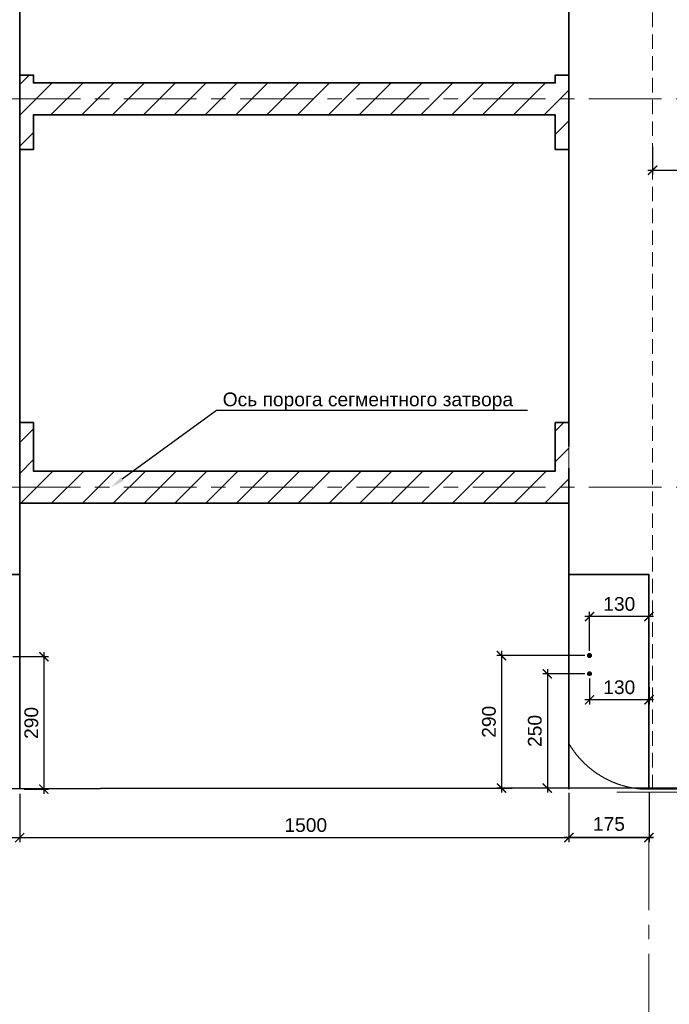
# Model space of a CAD drawing. Header units: millimetres. Extents: x 442308 to 722034, y 240588 to 370364.
# Tile 7 of 27: x 519672 to 533865, y 311017 to 332552. Entities that reach past the tile are written whole.
import ezdxf
from ezdxf import colors
from ezdxf.entities.mleader import LeaderData, LeaderLine
from ezdxf.math import Vec2, Vec3

# ---------------------------------------------------------------- set-up
doc = ezdxf.new("R2010")
doc.units = ezdxf.units.MM
doc.header["$LTSCALE"] = 10
for name, pattern in [('HIDDEN', [9.525, 6.35, -3.175]), ('PHANTOM', [63.5, 31.75, -6.35, 6.35, -6.35, 6.35, -6.35]), ('осевая', [50.8, 31.75, -6.35, 6.35, -6.35])]:
    doc.linetypes.add(name, pattern=pattern)
for name, color, linetype, lineweight in [('Dim', 7, 'Continuous', 25), ('Бетон', 7, 'Continuous', 35), ('бетон_25', 2, 'Continuous', 25), ('ГТО-2_Размеры', 7, 'Continuous', 15), ('Отдел_Выноски(стрелка)', 7, 'Continuous', 15)]:
    doc.layers.add(name, color=color, linetype=linetype, lineweight=lineweight)
doc.layers.add('ГП_Штриховки', color=7, linetype='Continuous')
doc.layers.add('Оси', color=1, linetype='осевая')
doc.styles.add('arial', font='arial.ttf')
doc.styles.add('Рогун1', font='arial.ttf')
doc.dimstyles.new('100 мм', dxfattribs={"dimscale": 100, "dimtxt": 3.5, "dimasz": 2, "dimexe": 1, "dimexo": 1, "dimgap": 1.2, "dimtad": 1, "dimdec": 0, "dimlfac": 0.1, "dimrnd": 0.0001, "dimtxsty": 'Рогун1', "dimblk": 'ARCHTICK', "dimcen": 2.5, "dimdle": 1, "dimaunit": 1, "dimadec": 1, "dimazin": 0, "dimtfac": 1, "dimtdec": 0, "dimtmove": 1, "dimatfit": 3, "dimldrblk": 'ARCHTICK', "dimfxl": 1, "dimtfill": 1, "dimarcsym": 0})

# ---------------------------------------------------------------- blocks, each defined once
blk = doc.blocks.new('_ArchTick')
at = {"color": 0, "linetype": 'ByBlock', "const_width": 0.15}
blk.add_lwpolyline([(-0.5, -0.5), (0.5, 0.5)], dxfattribs=at)
blk = doc.blocks.new('*D158')
at = {"layer": 'Defpoints', "color": 0, "transparency": 16777216}
for p in [(518422, 315721), (533422, 315721), (533422, 314663)]:
    blk.add_point(p, dxfattribs=at)
at = {"layer": 'ГТО-2_Размеры', "color": 0, "lineweight": -2, "transparency": 16777216}
for p, q in [((518422, 315621), (518422, 314563)), ((533422, 315621), (533422, 314563)), ((518322, 314663), (533522, 314663))]:
    blk.add_line(p, q, dxfattribs=at)
at = {"layer": 'ГТО-2_Размеры', "color": 0, "lineweight": -2, "transparency": 16777216, "xscale": 200, "yscale": 200, "zscale": 200, "rotation": 180}
blk.add_blockref('_ArchTick', (518422, 314663), dxfattribs=at)
at = {"layer": 'ГТО-2_Размеры', "color": 0, "lineweight": -2, "transparency": 16777216, "xscale": 200, "yscale": 200, "zscale": 200}
blk.add_blockref('_ArchTick', (533422, 314663), dxfattribs=at)
at = {"layer": 'ГТО-2_Размеры', "color": 0, "transparency": 16777216, "insert": (525922, 314936), "char_height": 300, "attachment_point": 5, "style": 'Рогун1'}
blk.add_mtext('1500', dxfattribs=at)
blk = doc.blocks.new('*D160')
at = {"layer": 'Defpoints', "color": 0, "transparency": 16777216}
for p in [(518422, 315721), (519672, 315721), (519672, 314663)]:
    blk.add_point(p, dxfattribs=at)
at = {"layer": 'ГТО-2_Размеры', "color": 0, "lineweight": -2, "transparency": 16777216}
for p, q in [((518422, 315621), (518422, 314563)), ((519672, 315621), (519672, 314563)), ((518322, 314663), (519772, 314663))]:
    blk.add_line(p, q, dxfattribs=at)
at = {"layer": 'ГТО-2_Размеры', "color": 0, "lineweight": -2, "transparency": 16777216, "xscale": 200, "yscale": 200, "zscale": 200, "rotation": 180}
blk.add_blockref('_ArchTick', (518422, 314663), dxfattribs=at)
at = {"layer": 'ГТО-2_Размеры', "color": 0, "lineweight": -2, "transparency": 16777216, "xscale": 200, "yscale": 200, "zscale": 200}
blk.add_blockref('_ArchTick', (519672, 314663), dxfattribs=at)
at = {"layer": 'ГТО-2_Размеры', "color": 0, "transparency": 16777216, "insert": (519047, 314936), "char_height": 300, "attachment_point": 5, "style": 'Рогун1'}
blk.add_mtext('125', dxfattribs=at)
blk = doc.blocks.new('*D162')
at = {"layer": 'Defpoints', "color": 0, "transparency": 16777216}
for p in [(531672, 315744), (533422, 315744), (531672, 314663)]:
    blk.add_point(p, dxfattribs=at)
at = {"layer": 'ГТО-2_Размеры', "color": 0, "lineweight": -2, "transparency": 16777216}
for p, q in [((531672, 315644), (531672, 314563)), ((533422, 315644), (533422, 314563)), ((533522, 314663), (531572, 314663))]:
    blk.add_line(p, q, dxfattribs=at)
at = {"layer": 'ГТО-2_Размеры', "color": 0, "lineweight": -2, "transparency": 16777216, "xscale": 200, "yscale": 200, "zscale": 200, "rotation": 180}
blk.add_blockref('_ArchTick', (531672, 314663), dxfattribs=at)
at = {"layer": 'ГТО-2_Размеры', "color": 0, "lineweight": -2, "transparency": 16777216, "xscale": 200, "yscale": 200, "zscale": 200}
blk.add_blockref('_ArchTick', (533422, 314663), dxfattribs=at)
at = {"layer": 'ГТО-2_Размеры', "color": 0, "transparency": 16777216, "insert": (532547, 314960), "char_height": 300, "attachment_point": 5, "style": 'Рогун1'}
blk.add_mtext('175', dxfattribs=at)
blk = doc.blocks.new('*D268')
at = {"layer": 'Defpoints', "color": 0, "transparency": 16777216}
for p in [(533498, 329872), (534536, 329872), (534536, 329258)]:
    blk.add_point(p, dxfattribs=at)
at = {"layer": 'ГТО-2_Размеры', "color": 0, "lineweight": -2, "transparency": 16777216}
for p, q in [((533498, 329772), (533498, 329158)), ((534536, 329772), (534536, 329158)), ((533398, 329258), (534636, 329258)), ((535682, 329258), (534536, 329258))]:
    blk.add_line(p, q, dxfattribs=at)
at = {"layer": 'ГТО-2_Размеры', "color": 0, "lineweight": -2, "transparency": 16777216, "xscale": 200, "yscale": 200, "zscale": 200, "rotation": 180}
blk.add_blockref('_ArchTick', (533498, 329258), dxfattribs=at)
at = {"layer": 'ГТО-2_Размеры', "color": 0, "lineweight": -2, "transparency": 16777216, "xscale": 200, "yscale": 200, "zscale": 200}
blk.add_blockref('_ArchTick', (534536, 329258), dxfattribs=at)
at = {"layer": 'ГТО-2_Размеры', "color": 0, "transparency": 16777216, "insert": (535245, 329531), "char_height": 300, "attachment_point": 5, "style": 'Рогун1', "bg_fill": 3, "box_fill_scale": 1.1, "bg_fill_color": 256, "bg_fill_true_color": 13158600, "bg_fill_transparency": 0}
blk.add_mtext('100', dxfattribs=at)
blk = doc.blocks.new('*D342')
at = {"layer": 'Defpoints', "color": 0, "transparency": 16777216}
for p in [(519422, 318621), (519672, 315721), (520200, 315721)]:
    blk.add_point(p, dxfattribs=at)
at = {"layer": 'ГТО-2_Размеры', "color": 0, "lineweight": -2, "transparency": 16777216}
for p, q in [((520200, 318721), (520200, 315621)), ((519522, 318621), (520300, 318621)), ((519772, 315721), (520300, 315721))]:
    blk.add_line(p, q, dxfattribs=at)
at = {"layer": 'ГТО-2_Размеры', "color": 0, "lineweight": -2, "transparency": 16777216, "xscale": 200, "yscale": 200, "zscale": 200}
for p, rotation in [((520200, 318621), 90), ((520200, 315721), 270)]:
    blk.add_blockref('_ArchTick', p, dxfattribs=dict(at, rotation=rotation))
at = {"layer": 'ГТО-2_Размеры', "color": 0, "transparency": 16777216, "insert": (519926, 317171), "char_height": 300, "attachment_point": 5, "rotation": 90, "style": 'Рогун1'}
blk.add_mtext('290', dxfattribs=at)
blk = doc.blocks.new('*D345')
at = {"layer": 'Defpoints', "color": 0, "transparency": 16777216}
for p in [(532122, 319498), (533422, 319146), (532122, 318646)]:
    blk.add_point(p, dxfattribs=at)
at = {"layer": 'ГТО-2_Размеры', "color": 0, "lineweight": -2, "transparency": 16777216}
for p, q in [((532122, 318746), (532122, 319598)), ((533422, 319246), (533422, 319598)), ((533522, 319498), (532022, 319498))]:
    blk.add_line(p, q, dxfattribs=at)
at = {"layer": 'ГТО-2_Размеры', "color": 0, "lineweight": -2, "transparency": 16777216, "xscale": 200, "yscale": 200, "zscale": 200, "rotation": 180}
blk.add_blockref('_ArchTick', (532122, 319498), dxfattribs=at)
at = {"layer": 'ГТО-2_Размеры', "color": 0, "lineweight": -2, "transparency": 16777216, "xscale": 200, "yscale": 200, "zscale": 200}
blk.add_blockref('_ArchTick', (533422, 319498), dxfattribs=at)
at = {"layer": 'ГТО-2_Размеры', "color": 0, "transparency": 16777216, "insert": (532772, 319772), "char_height": 300, "attachment_point": 5, "style": 'Рогун1'}
blk.add_mtext('130', dxfattribs=at)
blk = doc.blocks.new('*D346')
at = {"layer": 'Defpoints', "color": 0, "transparency": 16777216}
for p in [(532122, 318246), (533422, 318056), (532122, 317677)]:
    blk.add_point(p, dxfattribs=at)
at = {"layer": 'ГТО-2_Размеры', "color": 0, "lineweight": -2, "transparency": 16777216}
for p, q in [((532122, 318146), (532122, 317577)), ((533422, 317956), (533422, 317577)), ((533522, 317677), (532022, 317677))]:
    blk.add_line(p, q, dxfattribs=at)
at = {"layer": 'ГТО-2_Размеры', "color": 0, "lineweight": -2, "transparency": 16777216, "xscale": 200, "yscale": 200, "zscale": 200, "rotation": 180}
blk.add_blockref('_ArchTick', (532122, 317677), dxfattribs=at)
at = {"layer": 'ГТО-2_Размеры', "color": 0, "lineweight": -2, "transparency": 16777216, "xscale": 200, "yscale": 200, "zscale": 200}
blk.add_blockref('_ArchTick', (533422, 317677), dxfattribs=at)
at = {"layer": 'ГТО-2_Размеры', "color": 0, "transparency": 16777216, "insert": (532772, 317950), "char_height": 300, "attachment_point": 5, "style": 'Рогун1'}
blk.add_mtext('130', dxfattribs=at)
blk = doc.blocks.new('*D347')
at = {"layer": 'Defpoints', "color": 0, "transparency": 16777216}
for p in [(532122, 318246), (531201, 315746), (531613, 315746)]:
    blk.add_point(p, dxfattribs=at)
at = {"layer": 'ГТО-2_Размеры', "color": 0, "lineweight": -2, "transparency": 16777216}
for p, q in [((531201, 318346), (531201, 315646)), ((532022, 318246), (531101, 318246)), ((531513, 315746), (531101, 315746))]:
    blk.add_line(p, q, dxfattribs=at)
at = {"layer": 'ГТО-2_Размеры', "color": 0, "lineweight": -2, "transparency": 16777216, "xscale": 200, "yscale": 200, "zscale": 200}
for p, rotation in [((531201, 318246), 90), ((531201, 315746), 270)]:
    blk.add_blockref('_ArchTick', p, dxfattribs=dict(at, rotation=rotation))
at = {"layer": 'ГТО-2_Размеры', "color": 0, "transparency": 16777216, "insert": (530928, 316996), "char_height": 300, "attachment_point": 5, "rotation": 90, "style": 'Рогун1'}
blk.add_mtext('250', dxfattribs=at)
blk = doc.blocks.new('*D348')
at = {"layer": 'Defpoints', "color": 0, "transparency": 16777216}
for p in [(532122, 318646), (530198, 315746), (530655, 315746)]:
    blk.add_point(p, dxfattribs=at)
at = {"layer": 'ГТО-2_Размеры', "color": 0, "lineweight": -2, "transparency": 16777216}
for p, q in [((530198, 318746), (530198, 315646)), ((532022, 318646), (530098, 318646)), ((530555, 315746), (530098, 315746))]:
    blk.add_line(p, q, dxfattribs=at)
at = {"layer": 'ГТО-2_Размеры', "color": 0, "lineweight": -2, "transparency": 16777216, "xscale": 200, "yscale": 200, "zscale": 200}
for p, rotation in [((530198, 318646), 90), ((530198, 315746), 270)]:
    blk.add_blockref('_ArchTick', p, dxfattribs=dict(at, rotation=rotation))
at = {"layer": 'ГТО-2_Размеры', "color": 0, "transparency": 16777216, "insert": (529925, 317196), "char_height": 300, "attachment_point": 5, "rotation": 90, "style": 'Рогун1'}
blk.add_mtext('290', dxfattribs=at)

msp = doc.modelspace()

# ---------------------------------------------------------------- hatches: boundary and pattern name
at = {"lineweight": 15}
h = msp.add_hatch(dxfattribs=at)
h.set_pattern_fill('ANSI31', color=256, scale=150)
h.set_pattern_definition([(45, (151787.35, -169433), (-336.7596, 336.7596), [])])
h.paths.add_polyline_path([(531671.5450512, 329710.5425882), (531371.5450512, 329710.5425882), (531371.5450512, 330470.5425882), (519971.5450511, 330470.5425882), (519971.5450511, 329710.5425882), (519671.5450511, 329710.5425882), (519671.5450511, 331340.5425882), (519971.5450511, 331340.5425882), (519971.5450511, 331170.5425882), (531371.5450512, 331170.5425882), (531371.5450512, 331340.5425882), (531671.5450512, 331340.5425882)])
at = {"lineweight": 15, "ltscale": 100}
h = msp.add_hatch(dxfattribs=at)
h.set_pattern_fill('ANSI31', color=256, scale=150)
h.set_pattern_definition([(45, (85151.68, -321354.8), (-336.7596, 336.7596), [])])
h.paths.add_polyline_path([(531671.5450507, 321980.5425877), (519671.5450511, 321980.5425877), (519671.5450516, 322741.5425877), (519671.5450516, 323739.5425877), (519971.5450511, 323739.5425877), (519971.5450511, 322680.5425877), (531371.5450512, 322680.5425877), (531371.5450512, 323739.5425877), (531671.5450512, 323739.5425877)])
at = {"layer": 'ГП_Штриховки', "true_color": 0x000000, "transparency": 33554610}
h = msp.add_hatch(color=18, dxfattribs=at)
h.dxf.hatch_style = 1
h.paths.add_polyline_path([(532165.544468, 318645.6120743, 1), (532077.544468, 318645.6120743, 1)])
h = msp.add_hatch(color=18, dxfattribs=at)
h.dxf.hatch_style = 1
h.paths.add_polyline_path([(532165.544468, 318245.6120743, 1), (532077.544468, 318245.6120743, 1)])

# ---------------------------------------------------------------- linework, layer by layer
at = {"lineweight": 20}
for centre in [(532121.544468, 318645.6120743), (532121.544468, 318645.6120743), (532121.544468, 318245.6120743), (532121.544468, 318245.6120743)]:
    msp.add_circle(centre, 44, dxfattribs=at)
at = {"layer": 'Dim', "color": 7, "linetype": 'PHANTOM', "lineweight": 0, "ltscale": 75}
msp.add_lwpolyline([(531671.5450503, 329890.5425883), (531671.5450493, 316718.0795662, 0.2524257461), (533321.5452463, 315720.5425882), (533421.5450512, 315720.5425882), (536421.5450512, 315720.5425882), (536421.5450512, 342720.5425882), (533333.8726136, 342720.5425882, 0.2529742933), (531671.5450512, 341720.5425979), (531671.5450504, 330890.5425883)], format="xyb", dxfattribs=at)
at = {"layer": 'Бетон', "color": 2, "ltscale": 10}
for p, q in [((519671.5450512, 342720.5425882), (519671.5450512, 330900.5425882)), ((531671.5450508, 330900.5425882), (531671.5450508, 342720.5425882)), ((519671.5450513, 329880.5425882), (519671.5450513, 323220.5425882)), ((531671.54505, 323220.5425882), (531671.54505, 329880.5425882)), ((519671.5450513, 323275.5425882), (519671.5450513, 315720.5425882)), ((531671.5450486, 315720.5425882), (531671.5450503, 322620.5425882))]:
    msp.add_line(p, q, dxfattribs=at)
for points in [[(536421.5450512, 342720.5425882), (508371.5450503, 342720.5425882), (505171.5450517, 344320.5425882), (503436.5450512, 344320.5425882), (503436.5450512, 342720.5425882), (503436.5450512, 315720.5425882), (548421.5450512, 315758.1530885), (548421.5450512, 342722.7027435), (545421.5450512, 342720.5425882)], [(531671.5450512, 329710.5425882), (531371.5450512, 329710.5425882), (531371.5450512, 330470.5425882), (519971.5450511, 330470.5425882), (519971.5450511, 329710.5425882), (519671.5450511, 329710.5425882), (519671.5450511, 331340.5425882), (519971.5450511, 331340.5425882), (519971.5450511, 331170.5425882), (531371.5450512, 331170.5425882), (531371.5450512, 331340.5425882), (531671.5450512, 331340.5425882)], [(519671.5450511, 331035.5425882), (519671.5450511, 329770.5425882)], [(531671.5450507, 331035.5425882), (531671.5450507, 329770.5425882)], [(531671.5450512, 323739.5425882), (531371.5450512, 323739.5425882), (531371.5450512, 322680.5425882), (519971.5450511, 322680.5425882), (519971.5450511, 323739.5425882), (519671.5450511, 323739.5425882)], [(531671.5450513, 322035.542588), (531671.5450514, 322741.5425882)], [(531671.5450512, 321980.5425882), (519671.5450511, 321980.5425882)], [(517171.5450513, 320420.5425882), (519671.5450513, 320420.5425882)], [(531671.5450498, 320420.5425887), (533421.5440644, 320420.5424874), (533421.5440644, 315720.5424874)]]:
    msp.add_lwpolyline(points, dxfattribs=at)
at = {"layer": 'бетон_25', "color": 7, "linetype": 'HIDDEN', "lineweight": 20, "ltscale": 5}
msp.add_line((533497.9915214, 315720.5425882), (533497.9915213, 342720.5425882), dxfattribs=at)
at = {"layer": 'Оси', "linetype": 'осевая', "lineweight": 15, "ltscale": 5}
for p, q in [((501629.2099638, 330820.5425882), (550004.6462176, 330820.5425882)), ((501629.2099638, 322330.5425882), (550004.6462176, 322330.5425882)), ((532721.8735301, 315655.4485365), (552039.5136346, 315655.4485365)), ((533421.5440644, 314663.1768001), (533421.5446491, 278846.4190931))]:
    msp.add_line(p, q, dxfattribs=at)

# ---------------------------------------------------------------- dimensions: what is measured, and where the dimension line sits
at = {"layer": 'ГТО-2_Размеры'}
dim = msp.add_linear_dim(base=(532121.544468, 319498.3352218), p1=(533421.5434829, 319145.6119731), p2=(532121.544468, 318645.6120743), angle=180, text='130', dimstyle='100 мм', override={"dimtxt": 3, "dimdec": 6, "dimtfill": 0}, dxfattribs=at)
dim.commit()
dim.dimension.update_dxf_attribs({"geometry": '*D345', "text_midpoint": (532771.5439754, 319498.3352218), "dimtype": 160})
for base, p1, p2, picture, middle in [((520199.5040017, 315720.5425882), (519421.5450516, 318620.5425886), (519671.5450516, 315720.5425882), '*D342', (519926.3321054, 317170.5425884)), ((530197.9182858, 315745.6120739), (532121.544468, 318645.6120743), (530654.9987274, 315745.6120739), '*D348', (529924.7463895, 317195.6120741)), ((531200.8601096, 315745.6120739), (532121.544468, 318245.6120743), (531612.5357956, 315745.6120739), '*D347', (530927.6882133, 316995.6120741))]:
    dim = msp.add_linear_dim(base=base, p1=p1, p2=p2, angle=90, dimstyle='100 мм', override={"dimtxt": 3, "dimdec": 6, "dimtfill": 0}, dxfattribs=at)
    dim.commit()
    dim.dimension.update_dxf_attribs({"geometry": picture, "text_midpoint": middle})
dim = msp.add_linear_dim(base=(532121.544468, 317676.5036572), p1=(533421.5440644, 318055.8663506), p2=(532121.544468, 318245.6120743), angle=180, dimstyle='100 мм', override={"dimtxt": 3, "dimdec": 6, "dimtfill": 0}, dxfattribs=at)
dim.commit()
dim.dimension.update_dxf_attribs({"geometry": '*D346', "text_midpoint": (532771.5442662, 317676.5036572), "dimtype": 160})
dim = msp.add_linear_dim(base=(533421.5450513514, 314663.1777870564), p1=(518421.5450513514, 315720.5425882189), p2=(533421.5450513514, 315720.5425882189), dimstyle='100 мм', override={"dimtxt": 3, "dimdec": 6, "dimtfill": 0}, dxfattribs=at)
dim.commit()
dim.dimension.update_dxf_attribs({"geometry": '*D158', "text_midpoint": (525921.5450513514, 314936.3496833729)})
dim = msp.add_linear_dim(base=(519671.5450516, 314663.1777871), p1=(518421.5450514, 315720.5425882), p2=(519671.5450516, 315720.5425882), dimstyle='100 мм', override={"dimtxt": 3, "dimdec": 6, "dimtfill": 0}, dxfattribs=at)
dim.commit()
dim.dimension.update_dxf_attribs({"geometry": '*D160', "text_midpoint": (519046.5450515, 314663.1777871), "dimtype": 160})
dim = msp.add_linear_dim(base=(531671.5450485, 314663.1777871), p1=(533421.5440644, 315744.1488556), p2=(531671.5450485, 315744.148963), text='175', dimstyle='100 мм', override={"dimtxt": 3, "dimdec": 6, "dimtfill": 0}, dxfattribs=at)
dim.commit()
dim.dimension.update_dxf_attribs({"geometry": '*D162', "text_midpoint": (532546.5450496, 314686.7841553), "dimtype": 160})

# ---------------------------------------------------------------- leaders
at = {"layer": 'Отдел_Выноски(стрелка)'}
ml = msp.add_multileader_mtext('Standard', dxfattribs=at)
ml.set_content('Ось порога сегментного затвора', color=256, style='arial')
ml.set_leader_properties()
ml.build(insert=Vec2(0, 0))
ml.multileader.update_dxf_attribs({"text_left_attachment_type": 6, "text_right_attachment_type": 6, "dogleg_length": 136.6171409, "arrow_head_size": 300})
ctx = ml.context
ctx.base_point, ctx.char_height, ctx.arrow_head_size, ctx.plane_origin = Vec3(524105.2517982, 324014.1936462), 300, 300, Vec3(493760.4326857, 333503.5113184)
ctx.left_attachment, ctx.right_attachment = 6, 6
notes = []
notes.append((ctx, [(0, (1, 1, 0), (523968.6346573, 324014.1936462), (1, 0), 136.6171409, [(0, [(521671.8881592, 322330.5425882)], 0, [])])]))
ctx.mtext.insert, ctx.mtext.width, ctx.mtext.defined_height, ctx.mtext.flow_direction = Vec3(524107.2517982, 324397.4815043), 8451.429208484, 766.5757162, 5
for ctx, leaders in notes:
    for number, flags, end, landing, length, lines in leaders:
        leader = LeaderData()
        leader.index, (leader.has_last_leader_line, leader.has_dogleg_vector, leader.attachment_direction) = number, flags
        leader.last_leader_point, leader.dogleg_vector, leader.dogleg_length = Vec3(end), Vec3(landing), length
        for number, points, colour, breaks in lines:
            line = LeaderLine()
            line.index, line.vertices, line.color, line.breaks = number, Vec3.list(points), colors.encode_raw_color(colour), breaks
            leader.lines.append(line)
        ctx.leaders.append(leader)

# ---------------------------------------------------------------- next in the draw order: dimensions: what is measured, and where the dimension line sits
at = {"layer": 'ГТО-2_Размеры'}
dim = msp.add_linear_dim(base=(534535.5627894, 329258.1530885), p1=(533497.9915214, 329871.8478383), p2=(534535.5627894, 329871.8478383), text='100', dimstyle='100 мм', override={"dimtxt": 3, "dimdec": 6}, dxfattribs=at)
dim.commit()
dim.dimension.update_dxf_attribs({"geometry": '*D268', "text_midpoint": (535244.9268116, 329258.1530885), "dimtype": 160})

doc.saveas('drawing.dxf')
